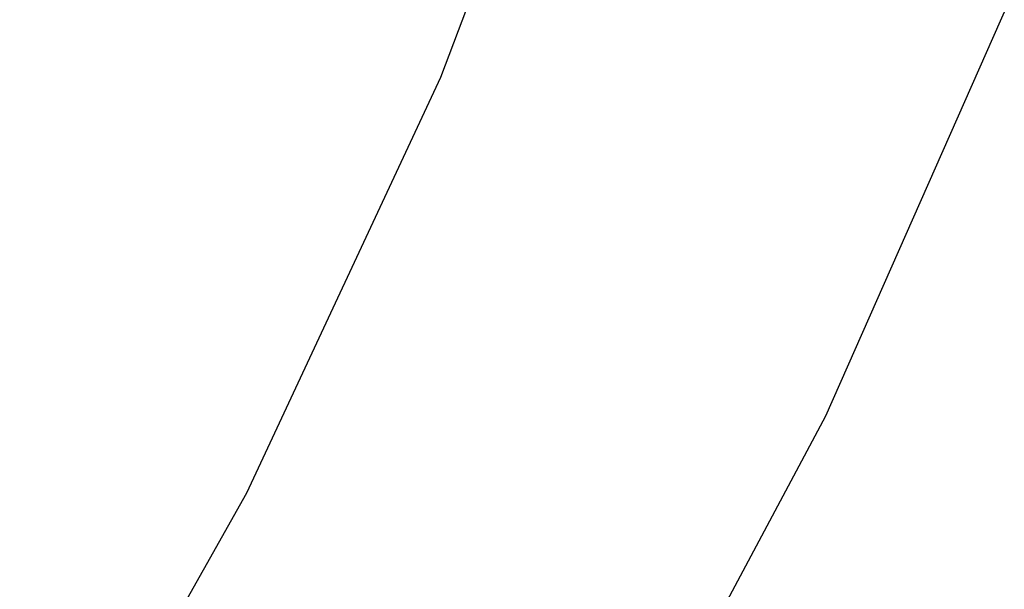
# Paper-space layout '_Trimétrica' of a CAD drawing. Header units: millimetres. Extents: x -779 to 107, y -976 to -84.
# Tile 147 of 197: x -268 to -258, y -592 to -586. Entities that reach past the tile are written whole.
import ezdxf

# ---------------------------------------------------------------- set-up
doc = ezdxf.new("R2010")
doc.units = ezdxf.units.MM

psp = doc.layouts.new('_Trimétrica')

# ---------------------------------------------------------------- linework, layer by layer
at = {"color": 7, "linetype": 'Continuous', "lineweight": 25, "flags": 128}
for points in [[(-263.5898, -515.3892), (-261.2414, -520.5692), (-259.1748, -525.7995), (-257.3971, -531.0617), (-255.9147, -536.3373), (-254.7327, -541.6079), (-253.8553, -546.8548), (-253.2855, -552.0597), (-253.0255, -557.2042), (-253.0761, -562.2704), (-253.437, -567.2404), (-254.1071, -572.0967), (-255.084, -576.8223), (-256.3643, -581.4007), (-257.9435, -585.8156), (-259.8159, -590.0517), (-261.9751, -594.0939), (-264.4135, -597.9283), (-266.4325, -600.675)], [(-317.1773, -622.1035), (-312.3476, -621.7436), (-307.6309, -621.0735), (-303.0444, -620.0955), (-298.6048, -618.8133), (-294.3284, -617.2314), (-290.2308, -615.3558), (-286.3269, -613.1932), (-282.6309, -610.7514), (-279.1563, -608.0396), (-275.9159, -605.0674), (-272.9214, -601.8458), (-270.1837, -598.3865), (-267.7129, -594.7021), (-265.518, -590.8062), (-263.607, -586.7128), (-261.9868, -582.437), (-260.6634, -577.9943), (-259.6415, -573.401), (-258.925, -568.6738), (-258.5164, -563.8299), (-258.4173, -558.8871), (-258.6279, -553.8633)]]:
    psp.add_lwpolyline(points, dxfattribs=at)
at = {"color": 7, "linetype": 'Continuous', "lineweight": 25}
psp.add_open_spline([(-533.9483, -586.9124), (-533.2427, -588.2919), (-531.2097, -592.2662), (-527.6625, -598.7772), (-523.2347, -606.4098), (-518.5721, -613.9459), (-513.6849, -621.3773), (-508.578, -628.6946), (-503.2579, -635.8891), (-497.7314, -642.9519), (-492.0051, -649.8744), (-486.0861, -656.6481), (-479.9817, -663.2648), (-473.6994, -669.7164), (-467.2469, -675.9948), (-460.632, -682.0926), (-453.8628, -688.002), (-446.9476, -693.7159), (-439.8949, -699.2273), (-432.7131, -704.5292), (-425.411, -709.6151), (-417.9976, -714.4787), (-410.4818, -719.1138), (-402.8727, -723.5147), (-395.1797, -727.6758), (-387.4121, -731.5918), (-379.5795, -735.2577), (-371.6913, -738.6689), (-363.7573, -741.8207), (-355.7873, -744.7093), (-347.791, -747.3307), (-339.7784, -749.6814), (-331.7594, -751.7584), (-323.744, -753.5587), (-315.7423, -755.08), (-307.7642, -756.32), (-299.8199, -757.2771), (-291.9194, -757.9499), (-284.0729, -758.3373), (-276.2902, -758.4387), (-268.5813, -758.254), (-260.9563, -757.7834), (-253.4248, -757.0275), (-245.9967, -755.9873), (-238.6813, -754.6643), (-231.4882, -753.0604), (-224.4266, -751.1778), (-217.5053, -749.0193), (-210.7333, -746.5878), (-204.1187, -743.887), (-197.6704, -740.9199), (-191.3942, -737.6933), (-185.3057, -734.2015), (-179.8354, -730.7708), (-176.487, -728.3909), (-175.0306, -727.3558)], degree=3, knots=[0, 0, 0, 0, 0.010188, 0.029353, 0.048517, 0.06768, 0.086844, 0.106007, 0.12517, 0.144333, 0.163495, 0.182657, 0.20182, 0.220983, 0.240145, 0.259309, 0.278473, 0.297637, 0.316802, 0.335968, 0.355135, 0.374303, 0.393471, 0.412641, 0.431812, 0.450983, 0.470155, 0.489328, 0.5085, 0.527673, 0.546844, 0.566015, 0.585183, 0.604349, 0.623511, 0.642669, 0.661821, 0.680967, 0.700104, 0.719233, 0.738351, 0.757457, 0.77655, 0.795629, 0.814692, 0.833738, 0.852766, 0.871776, 0.890767, 0.909739, 0.928692, 0.947627, 0.966546, 0.985448, 1, 1, 1, 1], dxfattribs=at)

doc.saveas('drawing.dxf')
